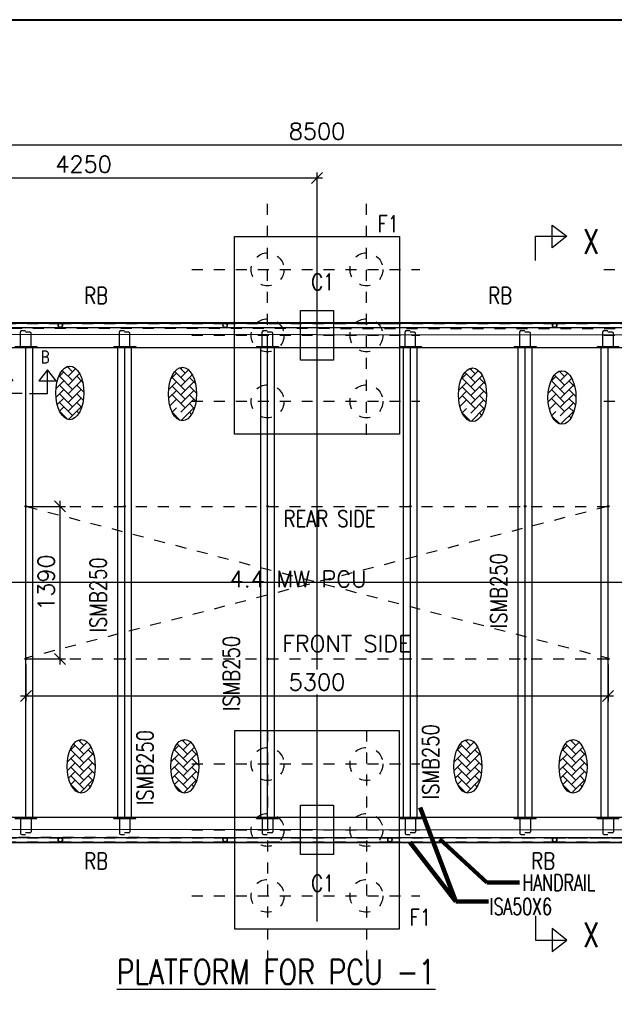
# Model space of a CAD drawing. Header units: inches. Extents: x 727810 to 1461440, y 2714588 to 5435005.
# Tile 51 of 233: x 728347.34 to 728352.75, y 2716086.1 to 2716095.06. Entities that reach past the tile are written whole.
import ezdxf

# ---------------------------------------------------------------- set-up
doc = ezdxf.new("R2010")
doc.units = ezdxf.units.IN
doc.header["$MEASUREMENT"] = 0
doc.linetypes.add('DIVIDEX2', pattern=[2.5, 1, -0.5, 0, -0.5, 0, -0.5])
doc.linetypes.add('HIDDEN', pattern=[0.375, 0.25, -0.125])
doc.layers.add('AM_5', color=3, linetype='Continuous', lineweight=15)
doc.layers.add('AM_8', color=1, linetype='Continuous', lineweight=15)
doc.layers.add('DETAILS', color=7, linetype='Continuous')
doc.layers.add('Inverter Room', color=7, linetype='Continuous')
doc.styles.add('RANJAN', font='romans.shx', dxfattribs={"width": 0.75})
doc.styles.add('ROMANS', font='ROMANS.shx', dxfattribs={"height": 10})
doc.dimstyles.new('DIM-', dxfattribs={"dimscale": 0, "dimtxt": 0.15, "dimasz": 0.15, "dimexe": 0, "dimexo": 0, "dimgap": 0.15, "dimtad": 1, "dimdec": 0, "dimlfac": 1000, "dimzin": 0, "dimdsep": 46, "dimtxsty": 'ROMANS', "dimblk": 'OBLIQUE', "dimcen": 0, "dimclrd": 6, "dimclre": 6, "dimclrt": 3, "dimadec": 0, "dimazin": 0, "dimtfac": 1, "dimtdec": 0, "dimtmove": 2, "dimatfit": 3, "dimfxl": 1, "dimtolj": 1, "dimtzin": 0, "dimarcsym": 2})
doc.dimstyles.new('ROMANS$0', dxfattribs={"dimscale": 100, "dimtxt": 100, "dimasz": 1, "dimexe": 0.5, "dimexo": 0.5, "dimgap": 0.5, "dimtad": 1, "dimdec": 0, "dimrnd": 5, "dimdsep": 46, "dimtxsty": 'ROMANS', "dimblk": 'OBLIQUE', "dimcen": 1, "dimdle": 0.5, "dimclrd": 6, "dimclre": 6, "dimclrt": 3, "dimadec": 0, "dimazin": 0, "dimtfac": 1, "dimtdec": 0, "dimtix": 1, "dimtmove": 0, "dimatfit": 3, "dimldrblk": 'OBLIQUE', "dimfxl": 1, "dimtolj": 1, "dimtzin": 0, "dimarcsym": 0})
pattern_1 = [(45, (89087.78671121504, 50533.3659537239), (-0.08838834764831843, 0.08838834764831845), [])]
pattern_2 = [(45, (89987.78671121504, 50533.3659537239), (-0.08838834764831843, 0.08838834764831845), [])]
pattern_3 = [(45, (91287.78671121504, 50533.3659537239), (-0.08838834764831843, 0.08838834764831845), [])]
pattern_4 = [(45, (92587.78671121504, 50533.3659537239), (-0.08838834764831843, 0.08838834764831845), [])]
pattern_5 = [(45, (93632.78671121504, 50533.36595372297), (-0.08838834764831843, 0.08838834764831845), [])]
pattern_6 = [(45, (94387.78671121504, 50533.3659537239), (-0.08838834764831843, 0.08838834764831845), [])]

# ---------------------------------------------------------------- blocks, each defined once
blk = doc.blocks.new('_Oblique')
at = {"color": 0, "linetype": 'ByBlock', "lineweight": -2}
blk.add_line((-0.5, -0.5), (0.5, 0.5), dxfattribs=at)
blk = doc.blocks.new('*D67')
at = {"layer": 'Inverter Room', "color": 6, "lineweight": -2, "ltscale": 0.5, "transparency": 16777216}
for p, q in [((2053661.739983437, -2318131.503205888), (2053661.739983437, -2317300.239580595)), ((2062161.739983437, -2318131.503205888), (2062161.739983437, -2317300.239580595)), ((2062211.739983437, -2317350.239580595), (2053611.739983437, -2317350.239580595))]:
    blk.add_line(p, q, dxfattribs=at)
at = {"layer": 'Inverter Room', "color": 0, "ltscale": 0.5, "transparency": 16777216}
for p in [(2053661.739983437, -2317350.239580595), (2053661.739983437, -2318181.503205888), (2062161.739983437, -2318181.503205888)]:
    blk.add_point(p, dxfattribs=at)
at = {"layer": 'Inverter Room', "color": 6, "lineweight": -2, "ltscale": 0.5, "transparency": 16777216, "xscale": 100, "yscale": 100, "zscale": 100, "rotation": 180}
blk.add_blockref('_Oblique', (2053661.739983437, -2317350.239580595), dxfattribs=at)
at = {"layer": 'Inverter Room', "color": 6, "lineweight": -2, "ltscale": 0.5, "transparency": 16777216, "xscale": 100, "yscale": 100, "zscale": 100}
blk.add_blockref('_Oblique', (2062161.739983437, -2317350.239580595), dxfattribs=at)
at = {"layer": 'Inverter Room', "color": 3, "ltscale": 0.5, "transparency": 16777216, "insert": (2057911.739983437, -2317225.239580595), "char_height": 150, "attachment_point": 5, "style": 'ROMANS'}
blk.add_mtext('\\A1;8500', dxfattribs=at)
blk = doc.blocks.new('*D69')
at = {"layer": 'AM_5', "color": 6, "lineweight": -2, "transparency": 16777216}
for p, q in [((2053661.739983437, -2318131.503205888), (2053661.739983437, -2317599.735544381)), ((2057911.739983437, -2318131.503205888), (2057911.739983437, -2317599.735544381)), ((2053611.739983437, -2317649.735544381), (2057961.739983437, -2317649.735544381))]:
    blk.add_line(p, q, dxfattribs=at)
at = {"layer": 'Inverter Room', "color": 0, "transparency": 16777216}
for p in [(2057911.739983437, -2317649.735544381), (2053661.739983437, -2318181.503205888), (2057911.739983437, -2318181.503205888)]:
    blk.add_point(p, dxfattribs=at)
at = {"layer": 'AM_5', "color": 6, "lineweight": -2, "transparency": 16777216, "xscale": 100, "yscale": 100, "zscale": 100, "rotation": 180}
blk.add_blockref('_Oblique', (2053661.739983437, -2317649.735544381), dxfattribs=at)
at = {"layer": 'AM_5', "color": 6, "lineweight": -2, "transparency": 16777216, "xscale": 100, "yscale": 100, "zscale": 100}
blk.add_blockref('_Oblique', (2057911.739983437, -2317649.735544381), dxfattribs=at)
at = {"layer": 'AM_5', "color": 3, "transparency": 16777216, "insert": (2055786.739983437, -2317524.735544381), "char_height": 150, "attachment_point": 5, "style": 'ROMANS', "bg_fill": 3, "box_fill_scale": 1.25, "bg_fill_color": 256, "bg_fill_true_color": 13158600, "bg_fill_transparency": 0}
blk.add_mtext('\\A1;4250', dxfattribs=at)
blk = doc.blocks.new('*D70')
at = {"layer": 'AM_5', "color": 6, "lineweight": -2, "transparency": 16777216}
for p, q in [((2055311.739983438, -2320637.503205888), (2055621.624641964, -2320637.503205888)), ((2055571.624641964, -2320587.503205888), (2055571.624641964, -2322075.503205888)), ((2055311.739983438, -2322025.503205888), (2055621.624641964, -2322025.503205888))]:
    blk.add_line(p, q, dxfattribs=at)
at = {"layer": 'Inverter Room', "color": 0, "transparency": 16777216}
for p in [(2055261.739983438, -2320637.503205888), (2055261.739983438, -2322025.503205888), (2055571.624641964, -2322025.503205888)]:
    blk.add_point(p, dxfattribs=at)
at = {"layer": 'AM_5', "color": 6, "lineweight": -2, "transparency": 16777216, "xscale": 100, "yscale": 100, "zscale": 100}
for p, rotation in [((2055571.624641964, -2320637.503205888), 90), ((2055571.624641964, -2322025.503205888), 270)]:
    blk.add_blockref('_Oblique', p, dxfattribs=dict(at, rotation=rotation))
at = {"layer": 'AM_5', "color": 3, "transparency": 16777216, "insert": (2055446.624641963, -2321331.503205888), "char_height": 150, "attachment_point": 5, "rotation": 90, "style": 'ROMANS', "bg_fill": 3, "box_fill_scale": 1.25, "bg_fill_color": 256, "bg_fill_true_color": 13158600, "bg_fill_transparency": 0}
blk.add_mtext('\\A1;1390', dxfattribs=at)
blk = doc.blocks.new('*D71')
at = {"layer": 'DETAILS', "color": 6, "lineweight": -2, "ltscale": 0.5, "transparency": 16777216}
for p, q in [((2055261.739983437, -2322075.503205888), (2055261.739983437, -2322411.802823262)), ((2060561.739983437, -2322075.503205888), (2060561.739983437, -2322411.802823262)), ((2055211.739983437, -2322361.802823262), (2060611.739983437, -2322361.802823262))]:
    blk.add_line(p, q, dxfattribs=at)
at = {"layer": 'Inverter Room', "color": 0, "ltscale": 0.5, "transparency": 16777216}
for p in [(2055261.739983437, -2322025.503205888), (2060561.739983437, -2322025.503205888), (2060561.739983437, -2322361.802823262)]:
    blk.add_point(p, dxfattribs=at)
at = {"layer": 'DETAILS', "color": 6, "lineweight": -2, "ltscale": 0.5, "transparency": 16777216, "xscale": 100, "yscale": 100, "zscale": 100, "rotation": 180}
blk.add_blockref('_Oblique', (2055261.739983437, -2322361.802823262), dxfattribs=at)
at = {"layer": 'DETAILS', "color": 6, "lineweight": -2, "ltscale": 0.5, "transparency": 16777216, "xscale": 100, "yscale": 100, "zscale": 100}
blk.add_blockref('_Oblique', (2060561.739983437, -2322361.802823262), dxfattribs=at)
at = {"layer": 'DETAILS', "color": 3, "ltscale": 0.5, "transparency": 16777216, "insert": (2057911.739983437, -2322236.802823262), "char_height": 150, "attachment_point": 5, "style": 'ROMANS', "bg_fill": 3, "box_fill_scale": 1.25, "bg_fill_color": 256, "bg_fill_true_color": 13158600, "bg_fill_transparency": 0}
blk.add_mtext('\\A1;5300', dxfattribs=at)
blk = doc.blocks.new('dshshh')
at = {"layer": 'AM_8', "ltscale": 0.5}
h = blk.add_hatch(dxfattribs=at)
h.set_pattern_fill('AR-HBONE', color=256, scale=14, style=0)
h.set_pattern_definition([(45, (673607.7391147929, -665542.4149470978), (6.217248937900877e-15, 79.19595949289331), [168, -56]), (135, (673647.3370945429, -665502.8169673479), (6.217248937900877e-15, 79.19595949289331), [168, -56])])
edge = h.paths.add_edge_path()
edge.add_ellipse((2055661.937466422, -2319605.092563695), major_axis=(0, 244.0198238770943), ratio=0.5219783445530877, start_angle=191.4591559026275, end_angle=459.2911062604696)
edge.add_ellipse((2055661.937466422, -2319605.092563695), major_axis=(0, 244.0198238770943), ratio=0.5219783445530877, start_angle=99.2911062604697, end_angle=191.4591559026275)
h = blk.add_hatch(dxfattribs=at)
h.set_pattern_fill('AR-HBONE', color=256, scale=14, style=0)
h.set_pattern_definition([(45, (674633.0551455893, -665552.4623044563), (6.217248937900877e-15, 79.19595949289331), [168, -56]), (135, (674672.6531253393, -665512.8643247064), (6.217248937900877e-15, 79.19595949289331), [168, -56])])
edge = h.paths.add_edge_path()
edge.add_ellipse((2056687.253497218, -2319615.139921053), major_axis=(0, 244.0198238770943), ratio=0.5219783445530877, start_angle=191.4591559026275, end_angle=459.2911062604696)
edge.add_ellipse((2056687.253497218, -2319615.139921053), major_axis=(0, 244.0198238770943), ratio=0.5219783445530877, start_angle=99.2911062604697, end_angle=191.4591559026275)
h = blk.add_hatch(dxfattribs=at)
h.set_pattern_fill('AR-HBONE', color=256, scale=14, style=0)
h.set_pattern_definition([(45, (677273.2180635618, -665559.4256194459), (6.217248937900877e-15, 79.19595949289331), [168, -56]), (135, (677312.8160433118, -665519.827639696), (6.217248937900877e-15, 79.19595949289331), [168, -56])])
edge = h.paths.add_edge_path()
edge.add_ellipse((2059327.416415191, -2319622.103236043), major_axis=(0, 244.0198238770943), ratio=0.5219783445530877, start_angle=191.4591559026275, end_angle=459.2911062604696)
edge.add_ellipse((2059327.416415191, -2319622.103236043), major_axis=(0, 244.0198238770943), ratio=0.5219783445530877, start_angle=99.2911062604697, end_angle=191.4591559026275)
h = blk.add_hatch(dxfattribs=at)
h.set_pattern_fill('AR-HBONE', color=256, scale=14, style=0)
h.set_pattern_definition([(45, (678087.5196089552, -665584.4689644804), (6.217248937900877e-15, 79.19595949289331), [168, -56]), (135, (678127.1175887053, -665544.8709847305), (6.217248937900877e-15, 79.19595949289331), [168, -56])])
edge = h.paths.add_edge_path()
edge.add_ellipse((2060141.717960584, -2319647.146581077), major_axis=(0, 244.0198238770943), ratio=0.5219783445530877, start_angle=191.4591559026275, end_angle=459.2911062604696)
edge.add_ellipse((2060141.717960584, -2319647.146581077), major_axis=(0, 244.0198238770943), ratio=0.5219783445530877, start_angle=99.2911062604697, end_angle=191.4591559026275)
h = blk.add_hatch(dxfattribs=at)
h.set_pattern_fill('ANSI31', color=256, style=0)
h.set_pattern_definition(pattern_1)
edge = h.paths.add_edge_path()
edge.add_arc((2055261.739983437, -2320640.265767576), 7.160762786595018, 11.12182641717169, 168.8781735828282, ccw=False)
edge.add_arc((2055261.739983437, -2320637.503205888), 7.160762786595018, 348.8781735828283, 551.1218264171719)
h = blk.add_hatch(dxfattribs=at)
h.set_pattern_fill('ANSI31', color=256, style=0)
h.set_pattern_definition(pattern_2)
edge = h.paths.add_edge_path()
edge.add_arc((2056161.739983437, -2320640.265767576), 7.160762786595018, 11.12182641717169, 168.8781735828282, ccw=False)
edge.add_arc((2056161.739983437, -2320637.503205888), 7.160762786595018, 348.8781735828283, 551.1218264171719)
h = blk.add_hatch(dxfattribs=at)
h.set_pattern_fill('ANSI31', color=256, style=0)
h.set_pattern_definition(pattern_3)
edge = h.paths.add_edge_path()
edge.add_arc((2057461.739983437, -2320640.265767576), 7.160762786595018, 11.12182641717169, 168.8781735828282, ccw=False)
edge.add_arc((2057461.739983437, -2320637.503205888), 7.160762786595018, 348.8781735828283, 551.1218264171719)
h = blk.add_hatch(dxfattribs=at)
h.set_pattern_fill('ANSI31', color=256, style=0)
h.set_pattern_definition(pattern_4)
edge = h.paths.add_edge_path()
edge.add_arc((2058761.739983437, -2320640.265767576), 7.160762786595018, 11.12182641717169, 168.8781735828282, ccw=False)
edge.add_arc((2058761.739983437, -2320637.503205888), 7.160762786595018, 348.8781735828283, 551.1218264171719)
h = blk.add_hatch(dxfattribs=at)
h.set_pattern_fill('ANSI31', color=256, style=0)
h.set_pattern_definition(pattern_5)
edge = h.paths.add_edge_path()
edge.add_arc((2059806.739983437, -2320640.265767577), 7.160762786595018, 11.12182641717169, 168.8781735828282, ccw=False)
edge.add_arc((2059806.739983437, -2320637.503205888), 7.160762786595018, 348.8781735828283, 551.1218264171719)
h = blk.add_hatch(dxfattribs=at)
h.set_pattern_fill('ANSI31', color=256, style=0)
h.set_pattern_definition(pattern_6)
edge = h.paths.add_edge_path()
edge.add_arc((2060561.739983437, -2320640.265767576), 7.160762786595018, 11.12182641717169, 168.8781735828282, ccw=False)
edge.add_arc((2060561.739983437, -2320637.503205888), 7.160762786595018, 348.8781735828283, 551.1218264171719)
h = blk.add_hatch(dxfattribs=at)
h.set_pattern_fill('ANSI31', color=256, style=0)
h.set_pattern_definition(pattern_1)
edge = h.paths.add_edge_path()
edge.add_arc((2060561.739976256, -2320640.265767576), 7.160762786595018, 371.1218264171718, 528.8781735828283)
edge.add_arc((2060561.739976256, -2320637.503205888), 7.160762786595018, -11.121826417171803, 191.1218264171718, ccw=False)
h = blk.add_hatch(dxfattribs=at)
h.set_pattern_fill('ANSI31', color=256, style=0)
h.set_pattern_definition(pattern_1)
edge = h.paths.add_edge_path()
edge.add_arc((2055261.739983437, -2322022.740644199), 7.160762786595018, 191.1218264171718, 348.8781735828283)
edge.add_arc((2055261.739983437, -2322025.503205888), 7.160762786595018, -191.12182641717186, 11.12182641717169, ccw=False)
h = blk.add_hatch(dxfattribs=at)
h.set_pattern_fill('ANSI31', color=256, style=0)
h.set_pattern_definition(pattern_2)
edge = h.paths.add_edge_path()
edge.add_arc((2056161.739983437, -2322022.740644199), 7.160762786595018, 191.1218264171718, 348.8781735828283)
edge.add_arc((2056161.739983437, -2322025.503205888), 7.160762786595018, -191.12182641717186, 11.12182641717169, ccw=False)
h = blk.add_hatch(dxfattribs=at)
h.set_pattern_fill('ANSI31', color=256, style=0)
h.set_pattern_definition(pattern_3)
edge = h.paths.add_edge_path()
edge.add_arc((2057461.739983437, -2322022.740644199), 7.160762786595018, 191.1218264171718, 348.8781735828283)
edge.add_arc((2057461.739983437, -2322025.503205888), 7.160762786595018, -191.12182641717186, 11.12182641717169, ccw=False)
h = blk.add_hatch(dxfattribs=at)
h.set_pattern_fill('ANSI31', color=256, style=0)
h.set_pattern_definition(pattern_4)
edge = h.paths.add_edge_path()
edge.add_arc((2058761.739983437, -2322022.740644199), 7.160762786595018, 191.1218264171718, 348.8781735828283)
edge.add_arc((2058761.739983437, -2322025.503205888), 7.160762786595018, -191.12182641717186, 11.12182641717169, ccw=False)
h = blk.add_hatch(dxfattribs=at)
h.set_pattern_fill('ANSI31', color=256, style=0)
h.set_pattern_definition(pattern_5)
edge = h.paths.add_edge_path()
edge.add_arc((2059806.739983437, -2322022.740644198), 7.160762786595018, 191.1218264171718, 348.8781735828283)
edge.add_arc((2059806.739983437, -2322025.503205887), 7.160762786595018, -191.12182641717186, 11.12182641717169, ccw=False)
h = blk.add_hatch(dxfattribs=at)
h.set_pattern_fill('ANSI31', color=256, style=0)
h.set_pattern_definition(pattern_6)
edge = h.paths.add_edge_path()
edge.add_arc((2060561.739983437, -2322022.740644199), 7.160762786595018, 191.1218264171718, 348.8781735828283)
edge.add_arc((2060561.739983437, -2322025.503205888), 7.160762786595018, -191.12182641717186, 11.12182641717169, ccw=False)
h = blk.add_hatch(dxfattribs=at)
h.set_pattern_fill('AR-HBONE', color=256, scale=14, style=0)
h.set_pattern_definition([(45, (673711.1683832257, -668940.7227326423), (6.217248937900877e-15, 79.19595949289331), [168, -56]), (135, (673750.7663629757, -668901.1247528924), (6.217248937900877e-15, 79.19595949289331), [168, -56])])
edge = h.paths.add_edge_path()
edge.add_ellipse((2055765.366734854, -2323003.400349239), major_axis=(0, 244.0198238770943), ratio=0.5219783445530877, start_angle=191.4591559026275, end_angle=459.2911062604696)
edge.add_ellipse((2055765.366734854, -2323003.400349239), major_axis=(0, 244.0198238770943), ratio=0.5219783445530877, start_angle=99.2911062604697, end_angle=191.4591559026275)
h = blk.add_hatch(dxfattribs=at)
h.set_pattern_fill('AR-HBONE', color=256, scale=14, style=0)
h.set_pattern_definition([(45, (674653.8725554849, -668940.7227326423), (6.217248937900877e-15, 79.19595949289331), [168, -56]), (135, (674693.4705352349, -668901.1247528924), (6.217248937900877e-15, 79.19595949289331), [168, -56])])
edge = h.paths.add_edge_path()
edge.add_ellipse((2056708.070907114, -2323003.400349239), major_axis=(0, 244.0198238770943), ratio=0.5219783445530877, start_angle=191.4591559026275, end_angle=459.2911062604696)
edge.add_ellipse((2056708.070907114, -2323003.400349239), major_axis=(0, 244.0198238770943), ratio=0.5219783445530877, start_angle=99.2911062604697, end_angle=191.4591559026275)
h = blk.add_hatch(dxfattribs=at)
h.set_pattern_fill('AR-HBONE', color=256, scale=14, style=0)
h.set_pattern_definition([(45, (677231.097755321, -668940.7227326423), (6.217248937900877e-15, 79.19595949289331), [168, -56]), (135, (677270.695735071, -668901.1247528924), (6.217248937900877e-15, 79.19595949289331), [168, -56])])
edge = h.paths.add_edge_path()
edge.add_ellipse((2059285.29610695, -2323003.400349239), major_axis=(0, 244.0198238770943), ratio=0.5219783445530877, start_angle=191.4591559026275, end_angle=459.2911062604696)
edge.add_ellipse((2059285.29610695, -2323003.400349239), major_axis=(0, 244.0198238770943), ratio=0.5219783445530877, start_angle=99.2911062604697, end_angle=191.4591559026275)
h = blk.add_hatch(dxfattribs=at)
h.set_pattern_fill('AR-HBONE', color=256, scale=14, style=0)
h.set_pattern_definition([(45, (678188.4520298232, -668940.7227326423), (6.217248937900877e-15, 79.19595949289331), [168, -56]), (135, (678228.0500095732, -668901.1247528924), (6.217248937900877e-15, 79.19595949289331), [168, -56])])
edge = h.paths.add_edge_path()
edge.add_ellipse((2060242.650381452, -2323003.400349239), major_axis=(0, 244.0198238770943), ratio=0.5219783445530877, start_angle=191.4591559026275, end_angle=459.2911062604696)
edge.add_ellipse((2060242.650381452, -2323003.400349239), major_axis=(0, 244.0198238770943), ratio=0.5219783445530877, start_angle=99.2911062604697, end_angle=191.4591559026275)
at = {"layer": 'DETAILS', "linetype": 'DIVIDEX2', "ltscale": 0.5}
for p, q in [((2057461.739983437, -2319985.399470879), (2057461.739983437, -2317883.399470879)), ((2058361.739983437, -2319985.399470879), (2058361.739983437, -2317883.399470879)), ((2056772.266101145, -2318481.503205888), (2058848.266101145, -2318481.503205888)), ((2060522.266101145, -2318481.503205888), (2062598.266101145, -2318481.503205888)), ((2056772.266101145, -2319081.503205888), (2058848.266101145, -2319081.503205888)), ((2060522.266101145, -2319081.503205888), (2062598.266101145, -2319081.503205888)), ((2056772.266101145, -2319681.503205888), (2058848.266101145, -2319681.503205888)), ((2060522.266101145, -2319681.503205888), (2062598.266101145, -2319681.503205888)), ((2057461.739983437, -2322677.606940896), (2057461.739983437, -2324779.606940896)), ((2058361.739983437, -2322677.606940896), (2058361.739983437, -2324779.606940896)), ((2056772.266101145, -2322981.503205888), (2058848.266101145, -2322981.503205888)), ((2056772.266101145, -2323581.503205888), (2058848.266101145, -2323581.503205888)), ((2056772.266101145, -2324181.503205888), (2058848.266101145, -2324181.503205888))]:
    blk.add_line(p, q, dxfattribs=at)
at = {"layer": 'DETAILS', "ltscale": 0.5}
for p, q in [((2054075.277989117, -2318971.112832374), (2055575.277989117, -2318971.112832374)), ((2054075.277989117, -2319011.112832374), (2055575.277989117, -2319011.112832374)), ((2055575.277989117, -2318971.112832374), (2057075.277989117, -2318971.112832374)), ((2055575.277989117, -2319011.112832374), (2057075.277989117, -2319011.112832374)), ((2057075.277989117, -2318971.112832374), (2058575.277989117, -2318971.112832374)), ((2057075.277989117, -2319011.112832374), (2058575.277989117, -2319011.112832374)), ((2058575.277989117, -2318971.112832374), (2060075.277989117, -2318971.112832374)), ((2058575.277989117, -2319011.112832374), (2060075.277989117, -2319011.112832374)), ((2060075.277989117, -2318971.112832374), (2061763.297674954, -2318971.112832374)), ((2060075.277989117, -2319011.112832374), (2061749.081563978, -2319011.112832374)), ((2054075.277989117, -2323651.893579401), (2055575.277989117, -2323651.893579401)), ((2054075.277989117, -2323691.893579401), (2055575.277989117, -2323691.893579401)), ((2055575.277989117, -2323651.893579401), (2057075.277989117, -2323651.893579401)), ((2055575.277989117, -2323691.893579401), (2057075.277989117, -2323691.893579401)), ((2057075.277989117, -2323651.893579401), (2058575.277989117, -2323651.893579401)), ((2057075.277989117, -2323691.893579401), (2058575.277989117, -2323691.893579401)), ((2058575.277989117, -2323651.893579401), (2060075.277989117, -2323651.893579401)), ((2058575.277989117, -2323691.893579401), (2060075.277989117, -2323691.893579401)), ((2060075.277989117, -2323651.893579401), (2061749.081563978, -2323651.893579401)), ((2060075.277989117, -2323691.893579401), (2061763.297674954, -2323691.893579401))]:
    blk.add_line(p, q, dxfattribs=at)
for centre, radius in [((2055575.277989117, -2318991.112832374), 20), ((2057075.277989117, -2318991.112832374), 20), ((2060075.277989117, -2318991.112832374), 20), ((2055261.739983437, -2320637.503205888), 7.160762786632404), ((2056161.739983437, -2320637.503205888), 7.160762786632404), ((2057461.739983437, -2320637.503205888), 7.160762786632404), ((2058761.739983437, -2320637.503205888), 7.160762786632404), ((2059806.739983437, -2320637.503205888), 7.160762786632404), ((2060561.739976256, -2320637.503205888), 7.160762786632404), ((2060561.739983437, -2320637.503205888), 7.160762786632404), ((2055261.739983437, -2322025.503205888), 7.160762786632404), ((2056161.739983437, -2322025.503205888), 7.160762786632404), ((2057461.739983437, -2322025.503205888), 7.160762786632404), ((2058761.739983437, -2322025.503205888), 7.160762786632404), ((2059806.739983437, -2322025.503205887), 7.160762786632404), ((2060561.739983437, -2322025.503205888), 7.160762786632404), ((2055575.277989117, -2323671.893579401), 20), ((2057075.277989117, -2323671.893579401), 20), ((2058575.277989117, -2323671.893579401), 20), ((2060075.277989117, -2323671.893579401), 20)]:
    blk.add_circle(centre, radius, dxfattribs=at)
for centre, start, end in [((2055261.739983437, -2320640.265767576), 11.12182641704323, 168.8781735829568), ((2056161.739983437, -2320640.265767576), 11.12182641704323, 168.8781735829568), ((2057461.739983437, -2320640.265767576), 11.12182641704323, 168.8781735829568), ((2058761.739983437, -2320640.265767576), 11.12182641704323, 168.8781735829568), ((2059806.739983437, -2320640.265767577), 11.12182641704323, 168.8781735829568), ((2060561.739976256, -2320640.265767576), 11.12182641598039, 168.8781735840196), ((2060561.739983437, -2320640.265767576), 11.12182641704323, 168.8781735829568), ((2055261.739983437, -2322022.740644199), 191.1218264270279, 348.8781735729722), ((2056161.739983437, -2322022.740644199), 191.1218264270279, 348.8781735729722), ((2057461.739983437, -2322022.740644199), 191.1218264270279, 348.8781735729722), ((2058761.739983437, -2322022.740644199), 191.1218264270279, 348.8781735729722), ((2059806.739983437, -2322022.740644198), 191.1218264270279, 348.8781735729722), ((2060561.739983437, -2322022.740644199), 191.1218264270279, 348.8781735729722)]:
    blk.add_arc(centre, 7.160762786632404, start, end, dxfattribs=at)
for centre in [(2055661.937466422, -2319605.092563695), (2056687.253497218, -2319615.139921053), (2059327.416415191, -2319622.103236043), (2060141.717960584, -2319647.146581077), (2055765.366734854, -2323003.400349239), (2056708.070907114, -2323003.400349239), (2059285.29610695, -2323003.400349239), (2060242.650381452, -2323003.400349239)]:
    blk.add_ellipse(centre, major_axis=(0, 244.0198238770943), ratio=0.5219783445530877, dxfattribs=at)
at = {"layer": 'Inverter Room', "color": 8, "linetype": 'HIDDEN', "ltscale": 2}
for p, q in [((2054073.619393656, -2318973.189410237), (2055576.936584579, -2318973.189410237)), ((2054075.277989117, -2319009.112832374), (2055575.277989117, -2319009.112832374)), ((2055573.619393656, -2318973.189410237), (2057076.936584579, -2318973.189410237)), ((2055575.277989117, -2319009.112832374), (2057075.277989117, -2319009.112832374)), ((2057073.619393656, -2318973.189410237), (2058576.936584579, -2318973.189410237)), ((2057075.277989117, -2319009.112832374), (2058575.277989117, -2319009.112832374)), ((2058573.619393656, -2318973.189410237), (2060076.936584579, -2318973.189410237)), ((2058575.277989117, -2319009.112832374), (2060075.277989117, -2319009.112832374)), ((2060073.619393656, -2318973.189410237), (2061765.509540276, -2318973.189410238)), ((2060075.277989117, -2319009.112832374), (2061757.799361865, -2319009.112832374)), ((2060554.713705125, -2320638.884486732), (2055259.93435856, -2322018.573830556)), ((2055261.739983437, -2320637.503205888), (2060561.739983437, -2320637.503205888)), ((2055268.766261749, -2320638.884486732), (2060563.545608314, -2322018.573830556)), ((2055261.739983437, -2322025.503205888), (2060561.739983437, -2322025.503205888)), ((2054073.619393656, -2323689.817001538), (2055576.936584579, -2323689.817001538)), ((2054075.277989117, -2323653.893579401), (2055575.277989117, -2323653.893579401)), ((2055573.619393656, -2323689.817001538), (2057076.936584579, -2323689.817001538)), ((2055575.277989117, -2323653.893579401), (2057075.277989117, -2323653.893579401)), ((2057073.619393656, -2323689.817001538), (2058576.936584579, -2323689.817001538)), ((2057075.277989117, -2323653.893579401), (2058575.277989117, -2323653.893579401)), ((2058573.619393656, -2323689.817001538), (2060076.936584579, -2323689.817001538)), ((2058575.277989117, -2323653.893579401), (2060075.277989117, -2323653.893579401)), ((2060073.619393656, -2323689.817001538), (2061765.509540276, -2323689.817001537)), ((2060075.277989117, -2323653.893579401), (2061757.799361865, -2323653.893579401))]:
    blk.add_line(p, q, dxfattribs=at)
at = {"layer": 'Inverter Room', "color": 2}
for p, q in [((2055225.261079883, -2319038.211498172), (2055259.113572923, -2319038.211498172)), ((2056125.261079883, -2319038.211498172), (2056159.113572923, -2319038.211498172)), ((2057425.261079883, -2319038.211498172), (2057459.113572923, -2319038.211498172)), ((2058725.261079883, -2319038.211498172), (2058759.113572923, -2319038.211498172)), ((2059770.261079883, -2319038.211498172), (2059804.113572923, -2319038.211498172)), ((2060525.261079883, -2319038.211498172), (2060559.113572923, -2319038.211498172)), ((2055214.011079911, -2319181.503205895), (2055214.011079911, -2319049.461498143)), ((2055298.218886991, -2319053.250468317), (2055259.634382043, -2319053.250468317)), ((2055309.468886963, -2319181.503205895), (2055309.468886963, -2319064.500468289)), ((2056114.011079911, -2319181.503205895), (2056114.011079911, -2319049.461498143)), ((2056198.218886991, -2319053.250468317), (2056159.634382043, -2319053.250468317)), ((2056209.468886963, -2319181.503205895), (2056209.468886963, -2319064.500468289)), ((2057414.011079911, -2319181.503205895), (2057414.011079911, -2319049.461498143)), ((2057498.218886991, -2319053.250468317), (2057459.634382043, -2319053.250468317)), ((2057509.468886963, -2319181.503205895), (2057509.468886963, -2319064.500468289)), ((2058714.011079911, -2319181.503205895), (2058714.011079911, -2319049.461498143)), ((2058798.21888699, -2319053.250468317), (2058759.634382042, -2319053.250468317)), ((2058809.468886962, -2319181.503205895), (2058809.468886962, -2319064.500468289)), ((2059759.011079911, -2319181.503205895), (2059759.011079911, -2319049.461498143)), ((2059843.218886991, -2319053.250468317), (2059804.634382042, -2319053.250468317)), ((2059854.468886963, -2319181.503205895), (2059854.468886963, -2319064.500468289)), ((2060514.011079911, -2319181.503205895), (2060514.011079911, -2319049.461498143)), ((2060598.218886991, -2319053.250468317), (2060559.634382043, -2319053.250468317)), ((2060609.468886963, -2319181.503205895), (2060609.468886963, -2319064.500468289)), ((2055217.011079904, -2319184.503205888), (2055306.46888697, -2319184.503205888)), ((2056117.011079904, -2319184.503205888), (2056206.46888697, -2319184.503205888)), ((2057417.011079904, -2319184.503205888), (2057506.46888697, -2319184.503205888)), ((2058717.011079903, -2319184.503205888), (2058806.468886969, -2319184.503205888)), ((2059762.011079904, -2319184.503205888), (2059851.46888697, -2319184.503205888)), ((2060517.011079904, -2319184.503205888), (2060606.46888697, -2319184.503205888)), ((2055214.011079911, -2323481.50320588), (2055214.011079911, -2323613.544913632)), ((2055217.011079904, -2323478.503205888), (2055306.46888697, -2323478.503205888)), ((2055309.468886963, -2323481.50320588), (2055309.468886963, -2323598.505943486)), ((2056114.011079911, -2323481.50320588), (2056114.011079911, -2323613.544913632)), ((2056117.011079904, -2323478.503205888), (2056206.46888697, -2323478.503205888)), ((2056209.468886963, -2323481.50320588), (2056209.468886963, -2323598.505943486)), ((2057414.011079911, -2323481.50320588), (2057414.011079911, -2323613.544913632)), ((2057417.011079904, -2323478.503205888), (2057506.46888697, -2323478.503205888)), ((2057509.468886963, -2323481.50320588), (2057509.468886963, -2323598.505943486)), ((2058714.011079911, -2323481.50320588), (2058714.011079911, -2323613.544913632)), ((2058717.011079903, -2323478.503205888), (2058806.468886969, -2323478.503205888)), ((2058809.468886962, -2323481.50320588), (2058809.468886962, -2323598.505943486)), ((2059759.011079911, -2323481.50320588), (2059759.011079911, -2323613.544913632)), ((2059762.011079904, -2323478.503205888), (2059851.46888697, -2323478.503205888)), ((2059854.468886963, -2323481.50320588), (2059854.468886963, -2323598.505943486)), ((2060514.011079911, -2323481.50320588), (2060514.011079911, -2323613.544913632)), ((2060517.011079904, -2323478.503205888), (2060606.46888697, -2323478.503205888)), ((2060609.468886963, -2323481.50320588), (2060609.468886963, -2323598.505943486)), ((2055298.218886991, -2323609.755943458), (2055259.634382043, -2323609.755943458)), ((2056198.218886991, -2323609.755943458), (2056159.634382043, -2323609.755943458)), ((2057498.218886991, -2323609.755943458), (2057459.634382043, -2323609.755943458)), ((2058798.21888699, -2323609.755943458), (2058759.634382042, -2323609.755943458)), ((2059843.218886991, -2323609.755943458), (2059804.634382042, -2323609.755943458)), ((2060598.218886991, -2323609.755943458), (2060559.634382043, -2323609.755943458)), ((2055225.261079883, -2323624.794913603), (2055259.113572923, -2323624.794913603)), ((2056125.261079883, -2323624.794913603), (2056159.113572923, -2323624.794913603)), ((2057425.261079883, -2323624.794913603), (2057459.113572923, -2323624.794913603)), ((2058725.261079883, -2323624.794913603), (2058759.113572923, -2323624.794913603)), ((2059770.261079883, -2323624.794913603), (2059804.113572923, -2323624.794913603)), ((2060525.261079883, -2323624.794913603), (2060559.113572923, -2323624.794913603))]:
    blk.add_line(p, q, dxfattribs=at)
at = {"layer": 'Inverter Room', "ltscale": 2}
for p, q in [((2055261.739983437, -2323466.503205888), (2055261.739983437, -2319196.503205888)), ((2056161.739983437, -2323466.503205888), (2056161.739983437, -2319196.503205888)), ((2058761.739983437, -2323081.503205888), (2058761.739983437, -2319196.503205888)), ((2059806.739983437, -2323466.503205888), (2059806.739983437, -2319196.503205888)), ((2060561.739983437, -2323466.503205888), (2060561.739983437, -2319196.503205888)), ((2057461.739983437, -2323131.503205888), (2057461.739983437, -2319531.503205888))]:
    blk.add_line(p, q, dxfattribs=at)
at = {"layer": 'Inverter Room', "color": 4, "ltscale": 0.5}
for p, q in [((2055361.739983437, -2319184.503205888), (2055361.739983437, -2319196.503205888)), ((2056061.739983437, -2319184.503205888), (2056061.739983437, -2319196.503205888)), ((2056261.739983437, -2319184.503205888), (2056261.739983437, -2319196.503205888)), ((2057361.739983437, -2319184.503205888), (2057361.739983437, -2319196.503205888)), ((2057561.739983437, -2319184.503205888), (2057561.739983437, -2319196.503205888)), ((2058661.739983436, -2319184.503205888), (2058661.739983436, -2319196.503205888)), ((2058861.739983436, -2319184.503205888), (2058861.739983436, -2319196.503205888)), ((2059706.739983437, -2319184.503205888), (2059706.739983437, -2319196.503205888)), ((2059906.739983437, -2319184.503205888), (2059906.739983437, -2319196.503205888)), ((2060461.739983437, -2319184.503205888), (2060461.739983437, -2319196.503205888)), ((2055361.739983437, -2323478.503205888), (2055361.739983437, -2323466.503205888)), ((2056061.739983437, -2323478.503205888), (2056061.739983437, -2323466.503205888)), ((2056261.739983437, -2323478.503205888), (2056261.739983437, -2323466.503205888)), ((2057361.739983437, -2323478.503205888), (2057361.739983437, -2323466.503205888)), ((2057561.739983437, -2323478.503205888), (2057561.739983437, -2323466.503205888)), ((2058661.739983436, -2323478.503205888), (2058661.739983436, -2323466.503205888)), ((2058861.739983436, -2323478.503205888), (2058861.739983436, -2323466.503205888)), ((2059706.739983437, -2323478.503205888), (2059706.739983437, -2323466.503205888)), ((2059906.739983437, -2323478.503205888), (2059906.739983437, -2323466.503205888)), ((2060461.739983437, -2323478.503205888), (2060461.739983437, -2323466.503205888))]:
    blk.add_line(p, q, dxfattribs=at)
at = {"layer": 'Inverter Room', "color": 4, "linetype": 'Continuous'}
for points in [[(2059901.417926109, -2318399.854940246), (2059901.41792611, -2318179.828476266), (2060186.754931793, -2318179.828476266), (2060052.960619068, -2318285.404451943), (2060052.960619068, -2318077.610569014), (2060186.754931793, -2318179.828476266)], [(2055228.459208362, -2319609.668578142), (2055063.439360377, -2319609.668578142), (2055063.439360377, -2319395.66582388), (2055142.621342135, -2319496.011558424), (2054986.775929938, -2319496.011558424), (2055063.439360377, -2319395.66582388)], [(2055295.020758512, -2319609.668578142), (2055460.040606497, -2319609.668578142), (2055460.040606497, -2319395.66582388), (2055380.858624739, -2319496.011558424), (2055536.704036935, -2319496.011558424), (2055460.040606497, -2319395.66582388)], [(2059901.417926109, -2324364.467459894), (2059901.41792611, -2324584.493923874), (2060186.754931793, -2324584.493923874), (2060052.960619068, -2324478.917948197), (2060052.960619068, -2324686.711831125), (2060186.754931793, -2324584.493923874)]]:
    blk.add_lwpolyline(points, dxfattribs=at)
at = {"layer": 'Inverter Room', "color": 4, "ltscale": 0.5}
for points in [[(2058661.739983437, -2319981.503205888), (2057161.739983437, -2319981.503205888), (2057161.739983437, -2318181.503205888), (2058661.739983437, -2318181.503205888)], [(2053546.739979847, -2323696.503205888), (2062276.739979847, -2323696.503205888), (2062276.739979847, -2318966.503205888), (2053546.739979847, -2318966.503205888)], [(2053776.739979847, -2323466.503205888), (2062046.739979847, -2323466.503205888), (2062046.739979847, -2319196.503205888), (2053776.739979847, -2319196.503205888)], [(2058661.739983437, -2322681.503205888), (2057161.739983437, -2322681.503205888), (2057161.739983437, -2324481.503205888), (2058661.739983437, -2324481.503205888)]]:
    blk.add_lwpolyline(points, close=True, dxfattribs=at)
at = {"layer": 'Inverter Room', "ltscale": 3}
for points in [[(2058061.739979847, -2319306.503205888), (2057761.739979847, -2319306.503205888), (2057761.739979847, -2318856.503205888), (2058061.739979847, -2318856.503205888)], [(2058061.739979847, -2323806.503205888), (2057761.739979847, -2323806.503205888), (2057761.739979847, -2323356.503205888), (2058061.739979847, -2323356.503205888)]]:
    blk.add_lwpolyline(points, close=True, dxfattribs=at)
at = {"layer": 'Inverter Room', "color": 8, "linetype": 'HIDDEN', "ltscale": 2}
blk.add_lwpolyline([(2053596.739979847, -2323646.503205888), (2062226.665038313, -2323655.159759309), (2062226.665038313, -2319025.159759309), (2053596.739979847, -2319016.503205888)], close=True, dxfattribs=at)
at = {"layer": 'Inverter Room', "ltscale": 2}
blk.add_lwpolyline([(2053661.798765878, -2323573.836226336), (2062161.739979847, -2323581.503205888), (2062161.739979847, -2319081.503205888), (2053661.798765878, -2319073.836226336)], close=True, dxfattribs=at)
at = {"layer": 'Inverter Room', "color": 4, "ltscale": 0.5}
for points in [[(2055161.739983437, -2319184.503205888), (2055361.739983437, -2319184.503205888)], [(2056061.739983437, -2319184.503205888), (2056261.739983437, -2319184.503205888)], [(2057361.739983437, -2319184.503205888), (2057561.739983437, -2319184.503205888)], [(2058661.739983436, -2319184.503205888), (2058861.739983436, -2319184.503205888)], [(2059706.739983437, -2319184.503205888), (2059906.739983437, -2319184.503205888)], [(2060461.739983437, -2319184.503205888), (2060661.739983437, -2319184.503205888)], [(2055161.739983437, -2323478.503205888), (2055361.739983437, -2323478.503205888)], [(2056061.739983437, -2323478.503205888), (2056261.739983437, -2323478.503205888)], [(2057361.739983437, -2323478.503205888), (2057561.739983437, -2323478.503205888)], [(2058661.739983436, -2323478.503205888), (2058861.739983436, -2323478.503205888)], [(2059706.739983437, -2323478.503205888), (2059906.739983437, -2323478.503205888)], [(2060461.739983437, -2323478.503205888), (2060661.739983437, -2323478.503205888)]]:
    blk.add_lwpolyline(points, dxfattribs=at)
at = {"layer": 'Inverter Room', "color": 8, "linetype": 'HIDDEN', "ltscale": 2}
for centre, radius in [((2057461.739983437, -2318481.503205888), 150), ((2058361.739983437, -2318481.503205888), 150), ((2057461.739983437, -2319081.503205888), 150), ((2058361.739983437, -2319081.503205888), 150), ((2055575.277989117, -2318991.112832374), 18), ((2057075.277989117, -2318991.112832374), 18), ((2060075.277989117, -2318991.112832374), 18), ((2057461.739983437, -2319681.503205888), 150), ((2058361.739983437, -2319681.503205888), 150), ((2057461.739983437, -2322981.503205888), 150), ((2058361.739983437, -2322981.503205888), 150), ((2057461.739983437, -2323581.503205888), 150), ((2058361.739983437, -2323581.503205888), 150), ((2055575.277989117, -2323671.893579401), 18), ((2057075.277989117, -2323671.893579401), 18), ((2058575.277989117, -2323671.893579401), 18), ((2060075.277989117, -2323671.893579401), 18), ((2057461.739983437, -2324181.503205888), 150), ((2058361.739983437, -2324181.503205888), 150)]:
    blk.add_circle(centre, radius, dxfattribs=at)
at = {"layer": 'Inverter Room', "color": 2}
for centre, radius, start, end in [((2055225.261079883, -2319049.461498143), 11.249999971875, 90, 180), ((2056125.261079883, -2319049.461498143), 11.249999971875, 90, 180), ((2057425.261079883, -2319049.461498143), 11.249999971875, 90, 180), ((2058725.261079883, -2319049.461498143), 11.249999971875, 90, 180), ((2059770.261079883, -2319049.461498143), 11.249999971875, 90, 180), ((2060525.261079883, -2319049.461498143), 11.249999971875, 90, 180), ((2055298.218886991, -2319064.500468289), 11.249999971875, 0, 90), ((2056198.218886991, -2319064.500468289), 11.249999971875, 0, 90), ((2057498.218886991, -2319064.500468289), 11.249999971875, 0, 90), ((2058798.21888699, -2319064.500468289), 11.249999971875, 0, 90), ((2059843.218886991, -2319064.500468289), 11.249999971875, 0, 90), ((2060598.218886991, -2319064.500468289), 11.249999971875, 0, 90), ((2055217.011079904, -2319181.503205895), 2.999999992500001, 180, 270), ((2055306.46888697, -2319181.503205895), 2.999999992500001, 270, 0), ((2056117.011079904, -2319181.503205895), 2.999999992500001, 180, 270), ((2056206.46888697, -2319181.503205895), 2.999999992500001, 270, 0), ((2057417.011079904, -2319181.503205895), 2.999999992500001, 180, 270), ((2057506.46888697, -2319181.503205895), 2.999999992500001, 270, 0), ((2058717.011079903, -2319181.503205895), 2.999999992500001, 180, 270), ((2058806.468886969, -2319181.503205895), 2.999999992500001, 270, 0), ((2059762.011079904, -2319181.503205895), 2.999999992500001, 180, 270), ((2059851.46888697, -2319181.503205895), 2.999999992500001, 270, 0), ((2060517.011079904, -2319181.503205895), 2.999999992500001, 180, 270), ((2060606.46888697, -2319181.503205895), 2.999999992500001, 270, 0), ((2055217.011079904, -2323481.50320588), 2.999999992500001, 90, 180), ((2055306.46888697, -2323481.50320588), 2.999999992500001, 0, 90), ((2056117.011079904, -2323481.50320588), 2.999999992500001, 90, 180), ((2056206.46888697, -2323481.50320588), 2.999999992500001, 0, 90), ((2057417.011079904, -2323481.50320588), 2.999999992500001, 90, 180), ((2057506.46888697, -2323481.50320588), 2.999999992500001, 0, 90), ((2058717.011079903, -2323481.50320588), 2.999999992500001, 90, 180), ((2058806.468886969, -2323481.50320588), 2.999999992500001, 0, 90), ((2059762.011079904, -2323481.50320588), 2.999999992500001, 90, 180), ((2059851.46888697, -2323481.50320588), 2.999999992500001, 0, 90), ((2060517.011079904, -2323481.50320588), 2.999999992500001, 90, 180), ((2060606.46888697, -2323481.50320588), 2.999999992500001, 0, 90), ((2055225.261079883, -2323613.544913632), 11.249999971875, 180, 270), ((2055298.218886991, -2323598.505943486), 11.249999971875, 270, 0), ((2056125.261079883, -2323613.544913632), 11.249999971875, 180, 270), ((2056198.218886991, -2323598.505943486), 11.249999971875, 270, 0), ((2057425.261079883, -2323613.544913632), 11.249999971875, 180, 270), ((2057498.218886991, -2323598.505943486), 11.249999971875, 270, 0), ((2058725.261079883, -2323613.544913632), 11.249999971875, 180, 270), ((2058798.21888699, -2323598.505943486), 11.249999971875, 270, 0), ((2059770.261079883, -2323613.544913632), 11.249999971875, 180, 270), ((2059843.218886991, -2323598.505943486), 11.249999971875, 270, 0), ((2060525.261079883, -2323613.544913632), 11.249999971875, 180, 270), ((2060598.218886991, -2323598.505943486), 11.249999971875, 270, 0)]:
    blk.add_arc(centre, radius, start, end, dxfattribs=at)
at = {"layer": 'DETAILS', "color": 3, "style": 'ROMANS', "width": 0.8}
for p in [(2055793.552228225, -2318794.29741413), (2059471.212414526, -2318794.29741413), (2055793.552228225, -2323939.151554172), (2059862.674104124, -2323939.151554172)]:
    blk.add_text('RB', height=150, dxfattribs=at).set_placement(p)
for p in [(2059639.956802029, -2321747.105289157), (2055994.786198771, -2321785.682993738), (2056421.303071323, -2323356.899686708), (2059021.856552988, -2323303.252605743)]:
    blk.add_text('ISMB250', height=150, rotation=90, dxfattribs=at).set_placement(p)
at = {"layer": 'Inverter Room', "color": 3, "linetype": 'Continuous', "style": 'ROMANS', "width": 0.8}
for s, p in [('F1', (2058463.415485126, -2318142.548400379)), ('C1', (2057859.231026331, -2318671.166019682)), ('REAR SIDE', (2057607.862237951, -2320824.757409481)), ('C1', (2057859.231026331, -2324141.840392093)), ('F1', (2058755.467479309, -2324451.64306995))]:
    blk.add_text(s, height=150, dxfattribs=at).set_placement(p)
at = {"layer": 'Inverter Room', "color": 2, "linetype": 'Continuous', "ltscale": 0.6, "style": 'RANJAN', "width": 0.75}
for s, height, p in [('X', 225, (2060334.865757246, -2318340.837916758)), ('B', 112.5, (2055398.90922727, -2319334.997788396)), ('X', 225, (2060334.865757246, -2324648.484483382))]:
    blk.add_text(s, height=height, dxfattribs=at).set_placement(p)
at = {"layer": 'Inverter Room', "color": 3, "style": 'ROMANS', "width": 0.7}
for s, p in [('HANDRAIL', (2059782.700131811, -2324137.260218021)), ('ISA50X6', (2059483.191809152, -2324354.221380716))]:
    blk.add_text(s, height=150, dxfattribs=at).set_placement(p)
at = {"layer": 'Inverter Room', "color": 3, "linetype": 'Continuous', "insert": (2057116.220887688, -2321224.456606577), "char_height": 150, "width": 3262.433390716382, "attachment_point": 1, "style": 'ROMANS'}
blk.add_mtext('4.4 MW PCU', dxfattribs=at)
at = {"layer": 'Inverter Room', "color": 3, "linetype": 'Continuous', "insert": (2057595.27141053, -2321812.439374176), "char_height": 150, "attachment_point": 1, "style": 'ROMANS'}
blk.add_mtext('FRONT SIDE', dxfattribs=at)
at = {"layer": 'Inverter Room', "ltscale": 0.5}
dim = blk.add_linear_dim(base=(2053661.739983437, -2317350.239580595), p1=(2062161.739983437, -2318181.503205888), p2=(2053661.739983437, -2318181.503205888), dimstyle='ROMANS$0', override={"dimtxt": 150, "dimfxl": 0.75, "dimarcsym": 1}, dxfattribs=at)
dim.commit()
dim.dimension.update_dxf_attribs({"geometry": '*D67', "text_midpoint": (2057911.739983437, -2317225.239580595)})
at = {"layer": 'Inverter Room'}
for points in [[(2058850.478196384, -2323376.347917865), (2059174.171221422, -2324234.585685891)], [(2058756.228878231, -2323694.087331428), (2059174.171221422, -2324234.585685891), (2059472.100659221, -2324234.585685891)], [(2059030.804326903, -2323665.358776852), (2059458.03724, -2324060.620450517), (2059755.966677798, -2324060.620450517)]]:
    blk.add_leader(points, dimstyle='DIM-', override={"dimscale": 50, "dimtxt": 2.5, "dimasz": 2.299999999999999, "dimexe": 1, "dimexo": 1, "dimgap": 0.5, "dimtad": 0, "dimdle": 1, "dimlwd": 65535, "dimlwe": 65535}, dxfattribs=at)
at = {"layer": 'AM_5'}
dim = blk.add_linear_dim(base=(2057911.739983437, -2317649.735544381), p1=(2053661.739983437, -2318181.503205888), p2=(2057911.739983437, -2318181.503205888), dimstyle='ROMANS$0', override={"dimtxt": 150, "dimtfill": 1, "dimarcsym": 1}, dxfattribs=at)
dim.commit()
dim.dimension.update_dxf_attribs({"geometry": '*D69', "text_midpoint": (2055786.739983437, -2317524.735544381)})
dim = blk.add_linear_dim(base=(2055571.624641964, -2322025.503205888), p1=(2055261.739983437, -2320637.503205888), p2=(2055261.739983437, -2322025.503205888), angle=90, dimstyle='ROMANS$0', override={"dimtxt": 150, "dimtfill": 1, "dimarcsym": 1}, dxfattribs=at)
dim.commit()
dim.dimension.update_dxf_attribs({"geometry": '*D70', "text_midpoint": (2055446.624641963, -2321331.503205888)})
at = {"layer": 'Inverter Room', "ltscale": 2}
for p, q in [((2057911.739979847, -2317994.43420504), (2057911.739979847, -2324414.123778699)), ((2063030.815499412, -2321331.503205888), (2052980.62100203, -2321331.503205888))]:
    blk.add_line(p, q, dxfattribs=at)
at = {"layer": 'DETAILS', "ltscale": 0.5}
dim = blk.add_linear_dim(base=(2060561.739983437, -2322361.802823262), p1=(2055261.739983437, -2322025.503205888), p2=(2060561.739983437, -2322025.503205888), dimstyle='ROMANS$0', override={"dimtxt": 150, "dimtfill": 1, "dimarcsym": 1}, dxfattribs=at)
dim.commit()
dim.dimension.update_dxf_attribs({"geometry": '*D71', "text_midpoint": (2057911.739983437, -2322236.802823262)})
at = {"layer": 'Inverter Room', "color": 4, "ltscale": 0.5}
for p, q in [((2055324.239983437, -2323466.503205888), (2055324.239983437, -2319196.503205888)), ((2056099.239983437, -2323466.503205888), (2056099.239983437, -2319196.503205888)), ((2056224.239983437, -2323466.503205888), (2056224.239983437, -2319196.503205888)), ((2057399.239983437, -2323466.503205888), (2057399.239983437, -2319196.503205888)), ((2057524.239983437, -2323466.503205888), (2057524.239983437, -2319196.503205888)), ((2058699.239983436, -2323466.503205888), (2058699.239983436, -2319196.503205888)), ((2058824.239983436, -2323466.503205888), (2058824.239983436, -2319196.503205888)), ((2059744.239983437, -2323466.503205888), (2059744.239983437, -2319196.503205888)), ((2059869.239983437, -2323466.503205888), (2059869.239983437, -2319196.503205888)), ((2060499.239983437, -2323466.503205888), (2060499.239983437, -2319196.503205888))]:
    blk.add_line(p, q, dxfattribs=at)
at = {"layer": 'Inverter Room', "ltscale": 2}
for p, q in [((2056161.739983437, -2323466.503205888), (2056161.739983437, -2319196.503205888)), ((2057461.739983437, -2323466.503205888), (2057461.739983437, -2319196.503205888)), ((2058761.739983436, -2323466.503205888), (2058761.739983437, -2319196.503205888)), ((2058761.739983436, -2323466.503205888), (2058761.739983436, -2319196.503205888)), ((2059806.739983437, -2323466.503205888), (2059806.739983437, -2319196.503205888)), ((2060561.739983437, -2323466.503205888), (2060561.739983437, -2319196.503205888))]:
    blk.add_line(p, q, dxfattribs=at)
at = {"layer": 'DETAILS', "color": 3, "style": 'ROMANS', "width": 0.8}
blk.add_text('ISMB250', height=150, rotation=90, dxfattribs=at).set_placement((2057207.286198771, -2322500.682993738))
blk = doc.blocks.new('yp')
at = {"layer": 'DETAILS', "xscale": 0.001, "yscale": 0.001, "zscale": 0.001}
blk.add_blockref('dshshh', (726292.1363673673, 2718411.2719691), dxfattribs=at)
at = {"layer": 'Inverter Room', "color": 2, "linetype": 'Continuous', "style": 'ROMANS', "width": 0.8}
blk.add_text('%%UPLATFORM FOR PCU -1', height=0.225, dxfattribs=at).set_placement((728348.2247592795, 2716086.286027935))

msp = doc.modelspace()

# ---------------------------------------------------------------- block references
at = {"color": 3, "lineweight": 40}
msp.add_blockref('yp', (0.0004994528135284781, 0.0001818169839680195), dxfattribs=at)

# ---------------------------------------------------------------- next in the draw order: linework, layer by layer
msp.add_lwpolyline([(728341.3866803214, 2716095.062640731), (728381.0324208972, 2716095.062640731), (728381.0324208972, 2716068.065978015), (728341.3866803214, 2716068.065978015)], close=True, dxfattribs=at)

doc.saveas('drawing.dxf')
